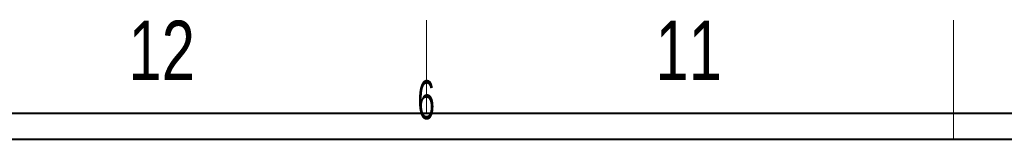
# Model space of a CAD drawing. Header units: millimetres. Extents: x 0 to 863, y 0 to 558.
# Tile 32 of 61: x 228 to 329, y 546 to 558. Entities that reach past the tile are written whole.
import ezdxf

# ---------------------------------------------------------------- set-up
doc = ezdxf.new("R2010")
doc.units = ezdxf.units.MM
doc.styles.add('SLDTEXTSTYLE0', font='TXT', dxfattribs={"width": 0.75})
doc.styles.add('SLDTEXTSTYLE1', font='TXT', dxfattribs={"width": 0.605})

msp = doc.modelspace()

# ---------------------------------------------------------------- linework, layer by layer
at = {"color": 7, "linetype": 'Continuous', "lineweight": 15}
for p, q in [((269.875, 548.8), (269.875, 558.325)), ((323.85, 548.8), (323.85, 558.325))]:
    msp.add_line(p, q, dxfattribs=at)
at = {"color": 7, "linetype": 'Continuous', "lineweight": 0}
msp.add_line((323.85, 546.1), (323.85, 552.1), dxfattribs=at)
at = {"color": 7, "linetype": 'Continuous', "lineweight": 40}
for p, q in [((10, 548.8), (853.6, 548.8)), ((25.4, 546.1), (838.2, 546.1))]:
    msp.add_line(p, q, dxfattribs=at)

# ---------------------------------------------------------------- texts
at = {"color": 7, "linetype": 'Continuous', "lineweight": 0, "attachment_point": 2}
for s, insert, char_height, style in [('12', (242.765, 558.264), 6.096, 'SLDTEXTSTYLE0'), ('11', (296.74, 558.264), 6.096, 'SLDTEXTSTYLE0'), ('6', (269.848, 552.16), 4, 'SLDTEXTSTYLE1')]:
    msp.add_mtext(s, dxfattribs=dict(at, insert=insert, char_height=char_height, style=style))

doc.saveas('drawing.dxf')
